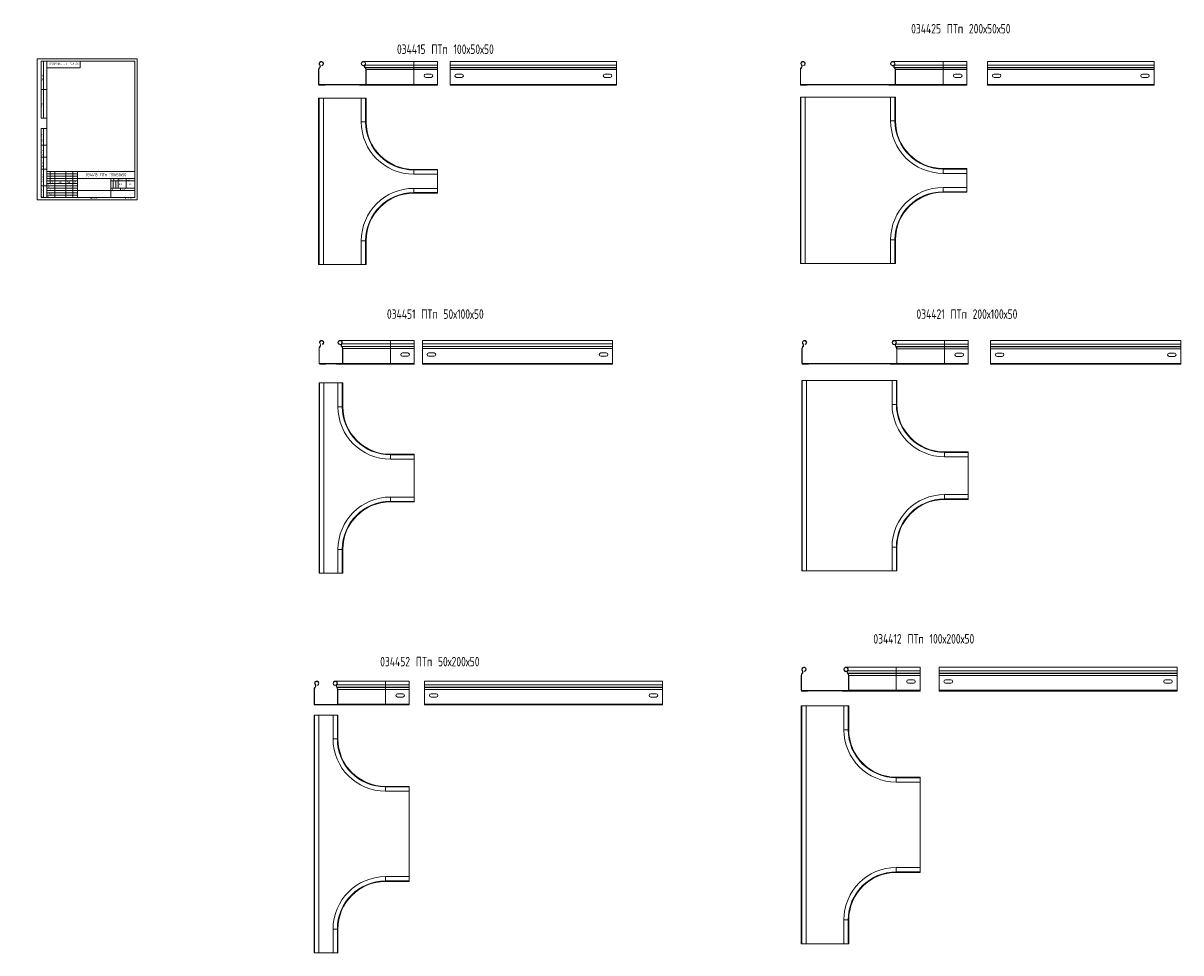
# Model space of a CAD drawing. Header units: millimetres. Extents: x -30 to 5315, y -3600 to 372.
# Tile 2 of 4: x -30 to 2405, y -1583 to 372. Entities that reach past the tile are written whole.
import ezdxf

# ---------------------------------------------------------------- set-up
doc = ezdxf.new("R2010")
doc.units = ezdxf.units.MM
doc.layers.add('ОСЕВЫЕ', color=7, linetype='Continuous')
doc.styles.add('SLDTEXTSTYLE0', font='TXT', dxfattribs={"width": 0.605})
doc.styles.add('SLDTEXTSTYLE1', font='TXT', dxfattribs={"width": 0.605, "bigfont": 'bigfont'})
doc.styles.add('SLDTEXTSTYLE2', font='TXT', dxfattribs={"width": 0.582204, "bigfont": 'bigfont'})
doc.styles.add('SLDTEXTSTYLE3', font='TXT', dxfattribs={"width": 0.582204})
doc.styles.add('SLDTEXTSTYLE4', font='TXT', dxfattribs={"width": 0.7, "bigfont": 'bigfont'})

# ---------------------------------------------------------------- blocks, each defined once
blk = doc.blocks.new('SW_NOTE_0')
at = {"color": 0, "linetype": 'Continuous', "lineweight": 0, "attachment_point": 1}
for s, insert, char_height, style in [('\\M+18449\\M+18478\\M+1847D', (0, 3.2), 2.5, 'SLDTEXTSTYLE2'), ('.', (5.7, 2.3), 1.59, 'SLDTEXTSTYLE3')]:
    blk.add_mtext(s, dxfattribs=dict(at, insert=insert, char_height=char_height, style=style))

msp = doc.modelspace()

# ---------------------------------------------------------------- linework, layer by layer
at = {"color": 7, "linetype": 'Continuous', "lineweight": 15}
for p, q in [((8, 172), (8, 292)), ((20, 292), (8, 292)), ((8, 172), (8, 292)), ((13, 172), (13, 292)), ((13, 172), (13, 292)), ((20, 292), (20, 5)), ((205, 292), (20, 292)), ((20, 292), (20, 5)), ((20, 278), (90, 278)), ((90, 278), (90, 292)), ((205, 5), (205, 292)), ((592.2, 274), (591.7, 274)), ((591.7, 274), (591.7, 242.8)), ((592.2, 274), (592.2, 242.8)), ((593.7, 278.5), (593.3, 278.1)), ((593.3, 278.1), (593.7, 277.8)), ((594.1, 278.1), (593.7, 278.5)), ((594.1, 278.1), (593.7, 277.8)), ((593.9, 283.8), (594.3, 284.2)), ((598.9, 282.4), (598.8, 283)), ((684.4, 282.4), (684.6, 283)), ((684.4, 282.4), (688.2, 282.4)), ((684.6, 283), (688.4, 283)), ((791.7, 291.3), (686, 291.3)), ((689.5, 283.8), (689.1, 284.2)), ((689.7, 278.5), (689.3, 278.1)), ((689.6, 277.8), (689.3, 278.1)), ((689.5, 283.8), (791.7, 283.8)), ((690, 278.1), (689.6, 277.8)), ((690, 278.1), (689.7, 278.5)), ((689.7, 278.5), (791.7, 278.5)), ((690, 278.1), (791.7, 278.1)), ((691.7, 274), (691.1, 274)), ((691.1, 242.8), (691.1, 274)), ((691.7, 242.8), (691.7, 274)), ((691.7, 274), (791.7, 274)), ((841.7, 291.3), (791.7, 291.3)), ((791.7, 278.5), (791.7, 283.8)), ((791.7, 283.8), (841.7, 283.8)), ((791.7, 278.1), (791.7, 278.5)), ((791.7, 278.5), (841.7, 278.5)), ((791.7, 274), (791.7, 278.1)), ((791.7, 278.1), (841.7, 278.1)), ((791.7, 242.8), (791.7, 274)), ((791.7, 274), (841.7, 274)), ((841.7, 283.8), (841.7, 291.3)), ((841.7, 278.5), (841.7, 283.8)), ((841.7, 278.1), (841.7, 278.5)), ((841.7, 274), (841.7, 278.1)), ((841.7, 242.8), (841.7, 274)), ((918.3, 291.3), (868.3, 291.3)), ((1218.3, 291.3), (868.3, 291.3)), ((868.3, 291.3), (868.3, 283.8)), ((1218.3, 283.8), (868.3, 283.8)), ((868.3, 283.8), (868.3, 278.5)), ((1218.3, 278.5), (868.3, 278.5)), ((868.3, 278.5), (868.3, 278.1)), ((1218.3, 278.1), (868.3, 278.1)), ((868.3, 278.1), (868.3, 274)), ((1218.3, 274), (868.3, 274)), ((868.3, 274), (868.3, 242.8)), ((1024, 291.3), (918.3, 291.3)), ((1168.3, 291.3), (1062.7, 291.3)), ((1218.3, 291.3), (1168.3, 291.3)), ((1218.3, 291.3), (1218.3, 283.8)), ((1218.3, 283.8), (1218.3, 278.5)), ((1218.3, 278.5), (1218.3, 278.1)), ((1218.3, 278.1), (1218.3, 274)), ((1218.3, 274), (1218.3, 242.8)), ((1605.3, 274), (1604.8, 274)), ((1604.8, 274), (1604.8, 242.7)), ((1605.3, 274), (1605.3, 242.7)), ((1606.8, 278.5), (1606.4, 278.1)), ((1606.4, 278.1), (1606.8, 277.7)), ((1607.2, 278.1), (1606.8, 278.5)), ((1607.2, 278.1), (1606.8, 277.7)), ((1606.9, 283.8), (1607.4, 284.1)), ((1612, 282.4), (1611.8, 282.9)), ((1797.5, 282.4), (1797.7, 282.9)), ((1797.5, 282.4), (1801.3, 282.4)), ((1797.7, 282.9), (1801.5, 282.9)), ((1904.8, 291.2), (1799.1, 291.2)), ((1802.6, 283.8), (1802.2, 284.1)), ((1802.8, 278.5), (1802.4, 278.1)), ((1802.7, 277.7), (1802.4, 278.1)), ((1802.6, 283.8), (1904.8, 283.8)), ((1803.1, 278.1), (1802.7, 277.7)), ((1803.1, 278.1), (1802.8, 278.5)), ((1802.8, 278.5), (1904.8, 278.5)), ((1803.1, 278.1), (1904.8, 278.1)), ((1804.8, 274), (1804.2, 274)), ((1804.2, 242.7), (1804.2, 274)), ((1804.8, 242.7), (1804.8, 274)), ((1804.8, 274), (1904.8, 274)), ((1954.8, 291.2), (1904.8, 291.2)), ((1904.8, 278.5), (1904.8, 283.8)), ((1904.8, 283.8), (1954.8, 283.8)), ((1904.8, 278.1), (1904.8, 278.5)), ((1904.8, 278.5), (1954.8, 278.5)), ((1904.8, 274), (1904.8, 278.1)), ((1904.8, 278.1), (1954.8, 278.1)), ((1904.8, 242.7), (1904.8, 274)), ((1904.8, 274), (1954.8, 274)), ((1954.8, 283.8), (1954.8, 291.2)), ((1954.8, 278.5), (1954.8, 283.8)), ((1954.8, 278.1), (1954.8, 278.5)), ((1954.8, 274), (1954.8, 278.1)), ((1954.8, 242.7), (1954.8, 274)), ((2048.6, 291.2), (1998.6, 291.2)), ((2348.6, 291.2), (1998.6, 291.2)), ((1998.6, 291.2), (1998.6, 283.8)), ((2348.6, 283.8), (1998.6, 283.8)), ((1998.6, 283.8), (1998.6, 278.5)), ((2348.6, 278.5), (1998.6, 278.5)), ((1998.6, 278.5), (1998.6, 278.1)), ((2348.6, 278.1), (1998.6, 278.1)), ((1998.6, 278.1), (1998.6, 274)), ((2348.6, 274), (1998.6, 274)), ((1998.6, 274), (1998.6, 242.7)), ((2154.3, 291.2), (2048.6, 291.2)), ((2298.6, 291.2), (2192.9, 291.2)), ((2348.6, 291.2), (2298.6, 291.2)), ((2348.6, 291.2), (2348.6, 283.8)), ((2348.6, 283.8), (2348.6, 278.5)), ((2348.6, 278.5), (2348.6, 278.1)), ((2348.6, 278.1), (2348.6, 274)), ((2348.6, 274), (2348.6, 242.7)), ((828.2, 264.8), (817.2, 264.8)), ((817.2, 257.8), (828.2, 257.8)), ((892.8, 264.8), (881.8, 264.8)), ((881.8, 257.8), (892.8, 257.8)), ((1204.8, 264.8), (1193.8, 264.8)), ((1193.8, 257.8), (1204.8, 257.8)), ((1941.3, 264.7), (1930.3, 264.7)), ((1930.3, 257.7), (1941.3, 257.7)), ((2023.1, 264.7), (2012.1, 264.7)), ((2012.1, 257.7), (2023.1, 257.7)), ((2335.1, 264.7), (2324.1, 264.7)), ((2324.1, 257.7), (2335.1, 257.7)), ((8, 232), (20, 232)), ((20, 232), (8, 232)), ((591.7, 242.8), (592.2, 242.8)), ((593.2, 242.5), (593.2, 241.8)), ((593.2, 242.5), (690.2, 242.5)), ((593.2, 241.8), (690.2, 241.8)), ((593.2, 241.8), (593.2, 241.3)), ((593.2, 241.8), (605.7, 241.8)), ((593.2, 241.3), (605.7, 241.3)), ((605.7, 241.8), (605.7, 241.3)), ((677.7, 241.8), (690.2, 241.8)), ((677.7, 241.3), (677.7, 241.8)), ((677.7, 241.3), (690.2, 241.3)), ((690.2, 242.5), (690.2, 241.8)), ((690.2, 242.5), (691.1, 242.5)), ((690.2, 241.3), (690.2, 241.8)), ((690.2, 241.3), (791.7, 241.3)), ((691.7, 242.8), (691.1, 242.8)), ((691.7, 242.8), (791.7, 242.8)), ((791.7, 241.3), (791.7, 242.8)), ((791.7, 242.8), (841.7, 242.8)), ((791.7, 241.3), (841.7, 241.3)), ((841.7, 241.3), (841.7, 242.8)), ((1218.3, 242.8), (868.3, 242.8)), ((868.3, 242.8), (868.3, 241.3)), ((1218.3, 241.3), (868.3, 241.3)), ((1218.3, 242.8), (1218.3, 241.3)), ((1604.8, 242.7), (1605.3, 242.7)), ((1606.3, 242.5), (1606.3, 241.8)), ((1606.3, 242.5), (1803.3, 242.5)), ((1606.3, 241.8), (1803.3, 241.8)), ((1606.3, 241.8), (1606.3, 241.2)), ((1606.3, 241.8), (1618.8, 241.8)), ((1606.3, 241.2), (1618.8, 241.2)), ((1618.8, 241.8), (1618.8, 241.2)), ((1790.8, 241.8), (1803.3, 241.8)), ((1790.8, 241.2), (1790.8, 241.8)), ((1790.8, 241.2), (1803.3, 241.2)), ((1803.3, 242.5), (1803.3, 241.8)), ((1803.3, 242.5), (1804.2, 242.5)), ((1803.3, 241.2), (1803.3, 241.8)), ((1803.3, 241.2), (1904.8, 241.2)), ((1804.8, 242.7), (1804.2, 242.7)), ((1804.8, 242.7), (1904.8, 242.7)), ((1904.8, 241.2), (1904.8, 242.7)), ((1904.8, 242.7), (1954.8, 242.7)), ((1904.8, 241.2), (1954.8, 241.2)), ((1954.8, 241.2), (1954.8, 242.7)), ((2348.6, 242.7), (1998.6, 242.7)), ((1998.6, 242.7), (1998.6, 241.2)), ((2348.6, 241.2), (1998.6, 241.2)), ((2348.6, 242.7), (2348.6, 241.2)), ((591.7, -135.7), (591.7, 214.3)), ((592.8, 214.3), (591.7, 214.3)), ((592.8, 214.3), (592.8, -135.7)), ((601.9, 214.3), (592.8, 214.3)), ((601.9, -135.7), (601.9, 214.3)), ((681.5, 214.3), (601.9, 214.3)), ((681.5, 214.3), (681.5, 164.3)), ((690.6, 214.3), (681.5, 214.3)), ((690.6, 164.3), (690.6, 214.3)), ((691.7, 214.3), (690.6, 214.3)), ((691.7, 164.3), (691.7, 214.3)), ((1604.8, -133.8), (1604.8, 216.2)), ((1605.9, 216.2), (1604.8, 216.2)), ((1605.9, 216.2), (1605.9, -133.8)), ((1615, 216.2), (1605.9, 216.2)), ((1615, -133.8), (1615, 216.2)), ((1794.5, 216.2), (1615, 216.2)), ((1794.5, 216.2), (1794.5, 166.2)), ((1803.6, 216.2), (1794.5, 216.2)), ((1803.6, 166.2), (1803.6, 216.2)), ((1804.8, 216.2), (1803.6, 216.2)), ((1804.8, 166.2), (1804.8, 216.2)), ((8, 172), (20, 172)), ((8, 5), (8, 150)), ((8, 150), (20, 150)), ((13, 5), (13, 150)), ((20, 115), (8, 115)), ((20, 90), (8, 90)), ((20, 65), (8, 65)), ((20, 60), (205, 60)), ((20, 60), (20, 5)), ((27, 35), (27, 60)), ((37, 60), (37, 5)), ((60, 60), (60, 5)), ((75, 60), (75, 5)), ((85, 60), (85, 5)), ((841.7, 64.3), (791.7, 64.3)), ((841.7, 63.1), (791.7, 63.1)), ((791.7, 54), (841.7, 54)), ((841.7, 64.3), (841.7, 63.1)), ((841.7, 63.1), (841.7, 54)), ((841.7, 24.5), (841.7, 54)), ((1954.8, 66.2), (1904.8, 66.2)), ((1954.8, 65.1), (1904.8, 65.1)), ((1904.8, 56), (1954.8, 56)), ((1954.8, 66.2), (1954.8, 65.1)), ((1954.8, 65.1), (1954.8, 56)), ((1954.8, 26.5), (1954.8, 56)), ((8, 30), (20, 30)), ((20, 40), (85, 40)), ((20, 35), (85, 35)), ((85, 45), (205, 45)), ((155, 45), (155, 5)), ((155, 40), (205, 40)), ((155, 25), (205, 25)), ((170, 45), (170, 25)), ((175, 25), (175, 20)), ((187, 45), (187, 25)), ((841.7, 24.5), (791.7, 24.5)), ((841.7, 15.4), (841.7, 24.5)), ((1954.8, 26.5), (1904.8, 26.5)), ((1954.8, 17.4), (1954.8, 26.5)), ((8, 5), (20, 5)), ((20, 5), (205, 5)), ((85, 20), (205, 20)), ((791.7, 15.4), (841.7, 15.4)), ((791.7, 14.3), (841.7, 14.3)), ((841.7, 14.3), (841.7, 15.4)), ((1904.8, 17.4), (1954.8, 17.4)), ((1904.8, 16.2), (1954.8, 16.2)), ((1954.8, 16.2), (1954.8, 17.4)), ((681.5, -85.7), (681.5, -135.7)), ((690.6, -135.7), (690.6, -85.7)), ((691.7, -135.7), (691.7, -85.7)), ((1794.5, -83.8), (1794.5, -133.8)), ((1803.6, -133.8), (1803.6, -83.8)), ((1804.8, -133.8), (1804.8, -83.8)), ((592.8, -135.7), (591.7, -135.7)), ((601.9, -135.7), (592.8, -135.7)), ((601.9, -135.7), (681.5, -135.7)), ((690.6, -135.7), (681.5, -135.7)), ((691.7, -135.7), (690.6, -135.7)), ((1605.9, -133.8), (1604.8, -133.8)), ((1615, -133.8), (1605.9, -133.8)), ((1615, -133.8), (1794.5, -133.8)), ((1803.6, -133.8), (1794.5, -133.8)), ((1804.8, -133.8), (1803.6, -133.8)), ((593.1, -312.5), (592.6, -312.5)), ((592.6, -312.5), (592.6, -343.7)), ((593.1, -312.5), (593.1, -343.7)), ((594.6, -308), (594.2, -308.3)), ((594.2, -308.3), (594.6, -308.7)), ((595, -308.3), (594.6, -308)), ((595, -308.3), (594.6, -308.7)), ((594.8, -302.6), (595.2, -302.3)), ((599.8, -304), (599.7, -303.5)), ((635.3, -304), (635.5, -303.5)), ((635.3, -304), (639.1, -304)), ((635.5, -303.5), (639.3, -303.5)), ((742.6, -295.2), (636.9, -295.2)), ((640.4, -302.6), (640, -302.3)), ((640.6, -308), (640.2, -308.3)), ((640.5, -308.7), (640.2, -308.3)), ((640.4, -302.6), (742.6, -302.6)), ((640.9, -308.3), (640.5, -308.7)), ((640.9, -308.3), (640.6, -308)), ((640.6, -308), (742.6, -308)), ((640.9, -308.3), (742.6, -308.3)), ((642.6, -312.5), (642, -312.5)), ((642, -343.7), (642, -312.5)), ((642.6, -343.7), (642.6, -312.5)), ((642.6, -312.5), (742.6, -312.5)), ((792.6, -295.2), (742.6, -295.2)), ((742.6, -308), (742.6, -302.6)), ((742.6, -302.6), (792.6, -302.6)), ((742.6, -308.3), (742.6, -308)), ((742.6, -308), (792.6, -308)), ((742.6, -312.5), (742.6, -308.3)), ((742.6, -308.3), (792.6, -308.3)), ((742.6, -343.7), (742.6, -312.5)), ((742.6, -312.5), (792.6, -312.5)), ((792.6, -302.6), (792.6, -295.2)), ((792.6, -308), (792.6, -302.6)), ((792.6, -308.3), (792.6, -308)), ((792.6, -312.5), (792.6, -308.3)), ((792.6, -343.7), (792.6, -312.5)), ((859.9, -295.2), (809.9, -295.2)), ((1209.9, -295.2), (809.9, -295.2)), ((809.9, -295.2), (809.9, -302.6)), ((1209.9, -302.6), (809.9, -302.6)), ((809.9, -302.6), (809.9, -308)), ((1209.9, -308), (809.9, -308)), ((809.9, -308), (809.9, -308.3)), ((1209.9, -308.3), (809.9, -308.3)), ((809.9, -308.3), (809.9, -312.5)), ((1209.9, -312.5), (809.9, -312.5)), ((809.9, -312.5), (809.9, -343.7)), ((965.6, -295.2), (859.9, -295.2)), ((1159.9, -295.2), (1054.3, -295.2)), ((1209.9, -295.2), (1159.9, -295.2)), ((1209.9, -295.2), (1209.9, -302.6)), ((1209.9, -302.6), (1209.9, -308)), ((1209.9, -308), (1209.9, -308.3)), ((1209.9, -308.3), (1209.9, -312.5)), ((1209.9, -312.5), (1209.9, -343.7)), ((1608.4, -312.6), (1607.8, -312.6)), ((1607.8, -312.6), (1607.8, -343.8)), ((1608.4, -312.6), (1608.4, -343.8)), ((1609.8, -308.1), (1609.5, -308.4)), ((1609.5, -308.4), (1609.9, -308.8)), ((1610.2, -308.4), (1609.8, -308.1)), ((1610.2, -308.4), (1609.9, -308.8)), ((1610, -302.8), (1610.4, -302.4)), ((1615.1, -304.1), (1614.9, -303.6)), ((1800.6, -304.1), (1800.7, -303.6)), ((1800.6, -304.1), (1804.3, -304.1)), ((1800.7, -303.6), (1804.5, -303.6)), ((1907.8, -295.3), (1802.1, -295.3)), ((1805.6, -302.8), (1805.2, -302.4)), ((1805.8, -308.1), (1805.4, -308.4)), ((1805.8, -308.8), (1805.4, -308.4)), ((1805.6, -302.8), (1907.8, -302.8)), ((1806.2, -308.4), (1805.8, -308.1)), ((1805.8, -308.1), (1907.8, -308.1)), ((1806.2, -308.4), (1805.8, -308.8)), ((1806.2, -308.4), (1907.8, -308.4)), ((1807.8, -312.6), (1807.3, -312.6)), ((1807.3, -343.8), (1807.3, -312.6)), ((1807.8, -343.8), (1807.8, -312.6)), ((1807.8, -312.6), (1907.8, -312.6)), ((1957.8, -295.3), (1907.8, -295.3)), ((1907.8, -308.1), (1907.8, -302.8)), ((1907.8, -302.8), (1957.8, -302.8)), ((1907.8, -308.4), (1907.8, -308.1)), ((1907.8, -308.1), (1957.8, -308.1)), ((1907.8, -312.6), (1907.8, -308.4)), ((1907.8, -308.4), (1957.8, -308.4)), ((1907.8, -343.8), (1907.8, -312.6)), ((1907.8, -312.6), (1957.8, -312.6)), ((1957.8, -302.8), (1957.8, -295.3)), ((1957.8, -308.1), (1957.8, -302.8)), ((1957.8, -308.4), (1957.8, -308.1)), ((1957.8, -312.6), (1957.8, -308.4)), ((1957.8, -343.8), (1957.8, -312.6)), ((2054.9, -295.3), (2004.9, -295.3)), ((2404.9, -295.3), (2004.9, -295.3)), ((2004.9, -295.3), (2004.9, -302.8)), ((2404.9, -302.8), (2004.9, -302.8)), ((2004.9, -302.8), (2004.9, -308.1)), ((2404.9, -308.1), (2004.9, -308.1)), ((2004.9, -308.1), (2004.9, -308.4)), ((2404.9, -308.4), (2004.9, -308.4)), ((2004.9, -308.4), (2004.9, -312.6)), ((2404.9, -312.6), (2004.9, -312.6)), ((2004.9, -312.6), (2004.9, -343.8)), ((2160.5, -295.3), (2054.9, -295.3)), ((2354.9, -295.3), (2249.2, -295.3)), ((2404.9, -295.3), (2354.9, -295.3)), ((2404.9, -295.3), (2404.9, -302.8)), ((2404.9, -302.8), (2404.9, -308.1)), ((2404.9, -308.1), (2404.9, -308.4)), ((2404.9, -308.4), (2404.9, -312.6)), ((2404.9, -312.6), (2404.9, -343.8)), ((779.1, -321.7), (768.1, -321.7)), ((768.1, -328.7), (779.1, -328.7)), ((834.4, -321.7), (823.4, -321.7)), ((823.4, -328.7), (834.4, -328.7)), ((1196.4, -321.7), (1185.4, -321.7)), ((1185.4, -328.7), (1196.4, -328.7)), ((1944.3, -321.8), (1933.3, -321.8)), ((1933.3, -328.8), (1944.3, -328.8)), ((2029.4, -321.8), (2018.4, -321.8)), ((2018.4, -328.8), (2029.4, -328.8)), ((2391.4, -321.8), (2380.4, -321.8)), ((2380.4, -328.8), (2391.4, -328.8)), ((592.6, -343.7), (593.1, -343.7)), ((594.1, -343.9), (594.1, -344.6)), ((594.1, -343.9), (641.1, -343.9)), ((594.1, -344.6), (641.1, -344.6)), ((594.1, -344.6), (594.1, -345.2)), ((594.1, -344.6), (606.6, -344.6)), ((594.1, -345.2), (606.6, -345.2)), ((606.6, -344.6), (606.6, -345.2)), ((628.6, -345.2), (628.6, -344.6)), ((628.6, -344.6), (641.1, -344.6)), ((628.6, -345.2), (641.1, -345.2)), ((641.1, -343.9), (641.1, -344.6)), ((641.1, -343.9), (642, -343.9)), ((641.1, -345.2), (641.1, -344.6)), ((641.1, -345.2), (742.6, -345.2)), ((642.6, -343.7), (642, -343.7)), ((642.6, -343.7), (742.6, -343.7)), ((742.6, -345.2), (742.6, -343.7)), ((742.6, -343.7), (792.6, -343.7)), ((742.6, -345.2), (792.6, -345.2)), ((792.6, -345.2), (792.6, -343.7)), ((1209.9, -343.7), (809.9, -343.7)), ((809.9, -343.7), (809.9, -345.2)), ((1209.9, -345.2), (809.9, -345.2)), ((1209.9, -343.7), (1209.9, -345.2)), ((1607.8, -343.8), (1608.4, -343.8)), ((1609.3, -344), (1609.3, -344.7)), ((1609.3, -344), (1806.3, -344)), ((1609.3, -344.7), (1609.3, -345.3)), ((1609.3, -344.7), (1621.8, -344.7)), ((1609.3, -344.7), (1806.3, -344.7)), ((1609.3, -345.3), (1621.8, -345.3)), ((1621.8, -344.7), (1621.8, -345.3)), ((1793.8, -344.7), (1806.3, -344.7)), ((1793.8, -345.3), (1793.8, -344.7)), ((1793.8, -345.3), (1806.3, -345.3)), ((1806.3, -344), (1806.3, -344.7)), ((1806.3, -344), (1807.2, -344)), ((1806.3, -345.3), (1806.3, -344.7)), ((1806.3, -345.3), (1907.8, -345.3)), ((1807.8, -343.8), (1807.3, -343.8)), ((1807.8, -343.8), (1907.8, -343.8)), ((1907.8, -345.3), (1907.8, -343.8)), ((1907.8, -343.8), (1957.8, -343.8)), ((1907.8, -345.3), (1957.8, -345.3)), ((1957.8, -345.3), (1957.8, -343.8)), ((2404.9, -343.8), (2004.9, -343.8)), ((2004.9, -343.8), (2004.9, -345.3)), ((2404.9, -345.3), (2004.9, -345.3)), ((2404.9, -343.8), (2404.9, -345.3)), ((592.6, -784.7), (592.6, -384.7)), ((593.7, -384.7), (592.6, -384.7)), ((593.7, -384.7), (593.7, -784.7)), ((602.8, -384.7), (593.7, -384.7)), ((602.8, -784.7), (602.8, -384.7)), ((632.4, -384.7), (602.8, -384.7)), ((632.4, -384.7), (632.4, -434.7)), ((641.5, -384.7), (632.4, -384.7)), ((641.5, -434.7), (641.5, -384.7)), ((642.6, -384.7), (641.5, -384.7)), ((642.6, -434.7), (642.6, -384.7)), ((1607.8, -779.7), (1607.8, -379.7)), ((1608.9, -379.7), (1607.8, -379.7)), ((1608.9, -379.7), (1608.9, -779.7)), ((1618, -379.7), (1608.9, -379.7)), ((1618, -779.7), (1618, -379.7)), ((1797.6, -379.7), (1618, -379.7)), ((1797.6, -379.7), (1797.6, -429.7)), ((1806.7, -379.7), (1797.6, -379.7)), ((1806.7, -429.7), (1806.7, -379.7)), ((1807.8, -379.7), (1806.7, -379.7)), ((1807.8, -429.7), (1807.8, -379.7)), ((792.6, -534.7), (742.6, -534.7)), ((792.6, -534.7), (792.6, -535.9)), ((1957.8, -529.7), (1907.8, -529.7)), ((1957.8, -530.8), (1907.8, -530.8)), ((1957.8, -529.7), (1957.8, -530.8)), ((1957.8, -530.8), (1957.8, -539.9)), ((792.6, -535.9), (742.6, -535.9)), ((742.6, -545), (792.6, -545)), ((792.6, -535.9), (792.6, -545)), ((792.6, -624.5), (792.6, -545)), ((1907.8, -539.9), (1957.8, -539.9)), ((1957.8, -619.5), (1957.8, -539.9)), ((792.6, -624.5), (742.6, -624.5)), ((792.6, -633.6), (792.6, -624.5)), ((1957.8, -619.5), (1907.8, -619.5)), ((1907.8, -628.6), (1957.8, -628.6)), ((1907.8, -629.7), (1957.8, -629.7)), ((1957.8, -628.6), (1957.8, -619.5)), ((1957.8, -629.7), (1957.8, -628.6)), ((742.6, -633.6), (792.6, -633.6)), ((742.6, -634.7), (792.6, -634.7)), ((792.6, -634.7), (792.6, -633.6)), ((1797.6, -729.7), (1797.6, -779.7)), ((1806.7, -779.7), (1806.7, -729.7)), ((1807.8, -779.7), (1807.8, -729.7)), ((632.4, -734.7), (632.4, -784.7)), ((641.5, -784.7), (641.5, -734.7)), ((642.6, -784.7), (642.6, -734.7)), ((593.7, -784.7), (592.6, -784.7)), ((602.8, -784.7), (593.7, -784.7)), ((602.8, -784.7), (632.4, -784.7)), ((641.5, -784.7), (632.4, -784.7)), ((642.6, -784.7), (641.5, -784.7)), ((1608.9, -779.7), (1607.8, -779.7)), ((1618, -779.7), (1608.9, -779.7)), ((1618, -779.7), (1797.6, -779.7)), ((1806.7, -779.7), (1797.6, -779.7)), ((1807.8, -779.7), (1806.7, -779.7)), ((1608.5, -995.1), (1608.1, -995.5)), ((1608.1, -995.5), (1608.5, -995.9)), ((1608.9, -995.5), (1608.5, -995.1)), ((1608.9, -995.5), (1608.5, -995.9)), ((1608.7, -989.8), (1609.1, -989.5)), ((1613.8, -991.2), (1613.6, -990.7)), ((1699.2, -991.2), (1699.4, -990.7)), ((1699.2, -991.2), (1703, -991.2)), ((1699.4, -990.7), (1703.2, -990.7)), ((1806.5, -982.4), (1700.8, -982.4)), ((1704.3, -989.8), (1703.9, -989.5)), ((1704.5, -995.1), (1704.1, -995.5)), ((1704.4, -995.9), (1704.1, -995.5)), ((1704.3, -989.8), (1806.5, -989.8)), ((1704.8, -995.5), (1704.4, -995.9)), ((1704.8, -995.5), (1704.5, -995.1)), ((1704.5, -995.1), (1806.5, -995.1)), ((1704.8, -995.5), (1806.5, -995.5)), ((1856.5, -982.4), (1806.5, -982.4)), ((1806.5, -995.1), (1806.5, -989.8)), ((1806.5, -989.8), (1856.5, -989.8)), ((1806.5, -995.5), (1806.5, -995.1)), ((1806.5, -995.1), (1856.5, -995.1)), ((1806.5, -999.6), (1806.5, -995.5)), ((1806.5, -995.5), (1856.5, -995.5)), ((1856.5, -989.8), (1856.5, -982.4)), ((1856.5, -995.1), (1856.5, -989.8)), ((1856.5, -995.5), (1856.5, -995.1)), ((1856.5, -999.6), (1856.5, -995.5)), ((2396.8, -982.4), (1896.8, -982.4)), ((1946.8, -982.4), (1896.8, -982.4)), ((1896.8, -982.4), (1896.8, -989.8)), ((2396.8, -989.8), (1896.8, -989.8)), ((1896.8, -989.8), (1896.8, -995.1)), ((2396.8, -995.1), (1896.8, -995.1)), ((1896.8, -995.1), (1896.8, -995.5)), ((2396.8, -995.5), (1896.8, -995.5)), ((1896.8, -995.5), (1896.8, -999.6)), ((2052.5, -982.4), (1946.8, -982.4)), ((2346.8, -982.4), (2241.2, -982.4)), ((2396.8, -982.4), (2346.8, -982.4)), ((2396.8, -982.4), (2396.8, -989.8)), ((2396.8, -989.8), (2396.8, -995.1)), ((2396.8, -995.1), (2396.8, -995.5)), ((2396.8, -995.5), (2396.8, -999.6)), ((584.4, -1019.1), (584.8, -1018.7)), ((589.5, -1020.4), (589.3, -1019.9)), ((625, -1020.4), (625.2, -1019.9)), ((625, -1020.4), (628.8, -1020.4)), ((625.2, -1019.9), (628.9, -1019.9)), ((732.2, -1011.6), (626.6, -1011.6)), ((630.1, -1019.1), (629.7, -1018.7)), ((630.1, -1019.1), (732.2, -1019.1)), ((782.2, -1011.6), (732.2, -1011.6)), ((732.2, -1024.4), (732.2, -1019.1)), ((732.2, -1019.1), (782.2, -1019.1)), ((782.2, -1019.1), (782.2, -1011.6)), ((782.2, -1024.4), (782.2, -1019.1)), ((1314.7, -1011.6), (814.7, -1011.6)), ((864.7, -1011.6), (814.7, -1011.6)), ((814.7, -1011.6), (814.7, -1019.1)), ((1314.7, -1019.1), (814.7, -1019.1)), ((814.7, -1019.1), (814.7, -1024.4)), ((970.4, -1011.6), (864.7, -1011.6)), ((1264.7, -1011.6), (1159, -1011.6)), ((1314.7, -1011.6), (1264.7, -1011.6)), ((1314.7, -1011.6), (1314.7, -1019.1)), ((1314.7, -1019.1), (1314.7, -1024.4)), ((1607, -999.6), (1606.5, -999.6)), ((1606.5, -999.6), (1606.5, -1030.9)), ((1607, -999.6), (1607, -1030.9)), ((1706.5, -999.6), (1705.9, -999.6)), ((1705.9, -1030.9), (1705.9, -999.6)), ((1706.5, -1030.9), (1706.5, -999.6)), ((1706.5, -999.6), (1806.5, -999.6)), ((1806.5, -1030.9), (1806.5, -999.6)), ((1806.5, -999.6), (1856.5, -999.6)), ((1843, -1008.9), (1832, -1008.9)), ((1832, -1015.9), (1843, -1015.9)), ((1856.5, -1030.9), (1856.5, -999.6)), ((2396.8, -999.6), (1896.8, -999.6)), ((1896.8, -999.6), (1896.8, -1030.9)), ((1921.3, -1008.9), (1910.3, -1008.9)), ((1910.3, -1015.9), (1921.3, -1015.9)), ((2383.3, -1008.9), (2372.3, -1008.9)), ((2372.3, -1015.9), (2383.3, -1015.9)), ((2396.8, -999.6), (2396.8, -1030.9)), ((582.8, -1028.9), (582.2, -1028.9)), ((582.2, -1028.9), (582.2, -1060.1)), ((582.8, -1028.9), (582.8, -1060.1)), ((584.2, -1024.4), (583.9, -1024.7)), ((583.9, -1024.7), (584.3, -1025.1)), ((584.6, -1024.8), (584.2, -1024.4)), ((584.6, -1024.8), (584.3, -1025.1)), ((630.3, -1024.4), (629.9, -1024.8)), ((630.2, -1025.1), (629.9, -1024.8)), ((630.6, -1024.7), (630.2, -1025.1)), ((630.6, -1024.7), (630.3, -1024.4)), ((630.3, -1024.4), (732.2, -1024.4)), ((630.6, -1024.7), (732.2, -1024.7)), ((632.2, -1028.9), (631.7, -1028.9)), ((631.7, -1060.1), (631.7, -1028.9)), ((632.2, -1060.1), (632.2, -1028.9)), ((632.2, -1028.9), (732.2, -1028.9)), ((732.2, -1024.7), (732.2, -1024.4)), ((732.2, -1024.4), (782.2, -1024.4)), ((732.2, -1028.9), (732.2, -1024.7)), ((732.2, -1024.7), (782.2, -1024.7)), ((732.2, -1060.1), (732.2, -1028.9)), ((732.2, -1028.9), (782.2, -1028.9)), ((768.7, -1038.1), (757.7, -1038.1)), ((757.7, -1045.1), (768.7, -1045.1)), ((782.2, -1024.7), (782.2, -1024.4)), ((782.2, -1028.9), (782.2, -1024.7)), ((782.2, -1060.1), (782.2, -1028.9)), ((1314.7, -1024.4), (814.7, -1024.4)), ((814.7, -1024.4), (814.7, -1024.7)), ((1314.7, -1024.7), (814.7, -1024.7)), ((814.7, -1024.7), (814.7, -1028.9)), ((1314.7, -1028.9), (814.7, -1028.9)), ((814.7, -1028.9), (814.7, -1060.1)), ((839.2, -1038.1), (828.2, -1038.1)), ((828.2, -1045.1), (839.2, -1045.1)), ((1301.2, -1038.1), (1290.2, -1038.1)), ((1290.2, -1045.1), (1301.2, -1045.1)), ((1314.7, -1024.4), (1314.7, -1024.7)), ((1314.7, -1024.7), (1314.7, -1028.9)), ((1314.7, -1028.9), (1314.7, -1060.1)), ((1606.5, -1030.9), (1607, -1030.9)), ((1608, -1031.1), (1705, -1031.1)), ((1608, -1031.1), (1608, -1031.8)), ((1608, -1031.8), (1705, -1031.8)), ((1608, -1031.8), (1608, -1032.4)), ((1608, -1031.8), (1620.5, -1031.8)), ((1608, -1032.4), (1620.5, -1032.4)), ((1620.5, -1031.8), (1620.5, -1032.4)), ((1692.5, -1032.4), (1692.5, -1031.8)), ((1692.5, -1031.8), (1705, -1031.8)), ((1692.5, -1032.4), (1705, -1032.4)), ((1705, -1031.1), (1705, -1031.8)), ((1705, -1031.1), (1705.9, -1031.1)), ((1705, -1032.4), (1705, -1031.8)), ((1705, -1032.4), (1806.5, -1032.4)), ((1706.5, -1030.9), (1705.9, -1030.9)), ((1706.5, -1030.9), (1806.5, -1030.9)), ((1806.5, -1032.4), (1806.5, -1030.9)), ((1806.5, -1030.9), (1856.5, -1030.9)), ((1806.5, -1032.4), (1856.5, -1032.4)), ((1856.5, -1032.4), (1856.5, -1030.9)), ((2396.8, -1030.9), (1896.8, -1030.9)), ((1896.8, -1030.9), (1896.8, -1032.4)), ((2396.8, -1032.4), (1896.8, -1032.4)), ((2396.8, -1030.9), (2396.8, -1032.4)), ((582.2, -1060.1), (582.8, -1060.1)), ((583.7, -1060.4), (630.7, -1060.4)), ((583.7, -1060.4), (583.7, -1061.1)), ((583.7, -1061.1), (630.7, -1061.1)), ((583.7, -1061.1), (583.7, -1061.6)), ((583.7, -1061.1), (596.2, -1061.1)), ((583.7, -1061.6), (596.2, -1061.6)), ((596.2, -1061.1), (596.2, -1061.6)), ((618.2, -1061.1), (630.7, -1061.1)), ((618.2, -1061.6), (618.2, -1061.1)), ((618.2, -1061.6), (630.7, -1061.6)), ((630.7, -1060.4), (630.7, -1061.1)), ((630.7, -1060.4), (631.7, -1060.4)), ((630.7, -1061.6), (630.7, -1061.1)), ((630.7, -1061.6), (732.2, -1061.6)), ((632.2, -1060.1), (631.7, -1060.1)), ((632.2, -1060.1), (732.2, -1060.1)), ((732.2, -1061.6), (732.2, -1060.1)), ((732.2, -1060.1), (782.2, -1060.1)), ((732.2, -1061.6), (782.2, -1061.6)), ((782.2, -1061.6), (782.2, -1060.1)), ((1314.7, -1060.1), (814.7, -1060.1)), ((814.7, -1060.1), (814.7, -1061.6)), ((1314.7, -1061.6), (814.7, -1061.6)), ((1314.7, -1060.1), (1314.7, -1061.6)), ((1606.5, -1563.7), (1606.5, -1063.7)), ((1607.6, -1063.7), (1606.5, -1063.7)), ((1607.6, -1063.7), (1607.6, -1563.7)), ((1616.7, -1063.7), (1607.6, -1063.7)), ((1616.7, -1563.7), (1616.7, -1063.7)), ((1696.3, -1063.7), (1616.7, -1063.7)), ((1696.3, -1063.7), (1696.3, -1113.7)), ((1705.4, -1063.7), (1696.3, -1063.7)), ((1705.4, -1113.7), (1705.4, -1063.7)), ((1706.5, -1063.7), (1705.4, -1063.7)), ((1706.5, -1113.7), (1706.5, -1063.7)), ((582.2, -1582.9), (582.2, -1082.9)), ((583.4, -1082.9), (582.2, -1082.9)), ((583.4, -1082.9), (583.4, -1582.9)), ((592.5, -1082.9), (583.4, -1082.9)), ((592.5, -1582.9), (592.5, -1082.9)), ((622, -1082.9), (592.5, -1082.9)), ((622, -1082.9), (622, -1132.9)), ((631.1, -1082.9), (622, -1082.9)), ((631.1, -1132.9), (631.1, -1082.9)), ((632.2, -1082.9), (631.1, -1082.9)), ((632.2, -1132.9), (632.2, -1082.9)), ((1856.5, -1213.7), (1806.5, -1213.7)), ((1856.5, -1214.8), (1806.5, -1214.8)), ((1856.5, -1213.7), (1856.5, -1214.8)), ((1856.5, -1214.8), (1856.5, -1223.9)), ((782.2, -1232.9), (732.2, -1232.9)), ((782.2, -1234), (732.2, -1234)), ((782.2, -1232.9), (782.2, -1234)), ((782.2, -1234), (782.2, -1243.1)), ((1806.5, -1223.9), (1856.5, -1223.9)), ((1856.5, -1403.5), (1856.5, -1223.9)), ((732.2, -1243.1), (782.2, -1243.1)), ((782.2, -1422.7), (782.2, -1243.1)), ((1856.5, -1403.5), (1806.5, -1403.5)), ((1856.5, -1412.6), (1856.5, -1403.5)), ((782.2, -1422.7), (732.2, -1422.7)), ((732.2, -1431.8), (782.2, -1431.8)), ((732.2, -1432.9), (782.2, -1432.9)), ((782.2, -1431.8), (782.2, -1422.7)), ((782.2, -1432.9), (782.2, -1431.8)), ((1806.5, -1412.6), (1856.5, -1412.6)), ((1806.5, -1413.7), (1856.5, -1413.7)), ((1856.5, -1413.7), (1856.5, -1412.6)), ((622, -1532.9), (622, -1582.9)), ((631.1, -1582.9), (631.1, -1532.9)), ((632.2, -1582.9), (632.2, -1532.9)), ((1696.3, -1513.7), (1696.3, -1563.7)), ((1705.4, -1563.7), (1705.4, -1513.7)), ((1706.5, -1563.7), (1706.5, -1513.7)), ((1607.6, -1563.7), (1606.5, -1563.7)), ((1616.7, -1563.7), (1607.6, -1563.7)), ((1616.7, -1563.7), (1696.3, -1563.7)), ((1705.4, -1563.7), (1696.3, -1563.7)), ((1706.5, -1563.7), (1705.4, -1563.7)), ((583.4, -1582.9), (582.2, -1582.9)), ((592.5, -1582.9), (583.4, -1582.9)), ((592.5, -1582.9), (622, -1582.9)), ((631.1, -1582.9), (622, -1582.9)), ((632.2, -1582.9), (631.1, -1582.9))]:
    msp.add_line(p, q, dxfattribs=at)
at = {"color": 8, "linetype": 'Continuous', "lineweight": 15}
for p, q in [((791.7, 283.8), (791.7, 291.3)), ((1904.8, 283.8), (1904.8, 291.2)), ((690.6, 164.3), (681.5, 164.3)), ((691.7, 164.3), (690.6, 164.3)), ((1803.6, 166.2), (1794.5, 166.2)), ((1804.8, 166.2), (1803.6, 166.2)), ((791.7, 64.3), (791.7, 63.1)), ((791.7, 63.1), (791.7, 54)), ((1904.8, 66.2), (1904.8, 65.1)), ((1904.8, 65.1), (1904.8, 56)), ((791.7, 15.4), (791.7, 24.5)), ((1904.8, 17.4), (1904.8, 26.5)), ((791.7, 14.3), (791.7, 15.4)), ((1904.8, 16.2), (1904.8, 17.4)), ((690.6, -85.7), (681.5, -85.7)), ((691.7, -85.7), (690.6, -85.7)), ((1803.6, -83.8), (1794.5, -83.8)), ((1804.8, -83.8), (1803.6, -83.8)), ((742.6, -302.6), (742.6, -295.2)), ((1907.8, -302.8), (1907.8, -295.3)), ((641.5, -434.7), (632.4, -434.7)), ((642.6, -434.7), (641.5, -434.7)), ((1806.7, -429.7), (1797.6, -429.7)), ((1807.8, -429.7), (1806.7, -429.7)), ((742.6, -534.7), (742.6, -535.9)), ((1907.8, -529.7), (1907.8, -530.8)), ((1907.8, -530.8), (1907.8, -539.9)), ((742.6, -535.9), (742.6, -545)), ((742.6, -633.6), (742.6, -624.5)), ((1907.8, -628.6), (1907.8, -619.5)), ((1907.8, -629.7), (1907.8, -628.6)), ((742.6, -634.7), (742.6, -633.6)), ((1806.7, -729.7), (1797.6, -729.7)), ((1807.8, -729.7), (1806.7, -729.7)), ((641.5, -734.7), (632.4, -734.7)), ((642.6, -734.7), (641.5, -734.7)), ((1806.5, -989.8), (1806.5, -982.4)), ((732.2, -1019.1), (732.2, -1011.6)), ((1705.4, -1113.7), (1696.3, -1113.7)), ((1706.5, -1113.7), (1705.4, -1113.7)), ((631.1, -1132.9), (622, -1132.9)), ((632.2, -1132.9), (631.1, -1132.9)), ((1806.5, -1213.7), (1806.5, -1214.8)), ((1806.5, -1214.8), (1806.5, -1223.9)), ((732.2, -1232.9), (732.2, -1234)), ((732.2, -1234), (732.2, -1243.1)), ((1806.5, -1412.6), (1806.5, -1403.5)), ((732.2, -1431.8), (732.2, -1422.7)), ((732.2, -1432.9), (732.2, -1431.8)), ((1806.5, -1413.7), (1806.5, -1412.6)), ((631.1, -1532.9), (622, -1532.9)), ((632.2, -1532.9), (631.1, -1532.9)), ((1705.4, -1513.7), (1696.3, -1513.7)), ((1706.5, -1513.7), (1705.4, -1513.7))]:
    msp.add_line(p, q, dxfattribs=at)
at = {"color": 7, "linetype": 'Continuous', "lineweight": 0}
for p, q in [((20, 55), (85, 55)), ((20, 50), (85, 50)), ((20, 45), (85, 45)), ((20, 30), (85, 30)), ((20, 25), (85, 25)), ((160, 40), (160, 25)), ((165, 40), (165, 25)), ((20, 20), (85, 20)), ((20, 15), (85, 15)), ((20, 10), (85, 10))]:
    msp.add_line(p, q, dxfattribs=at)
at = {"color": 7, "linetype": 'Continuous', "lineweight": 15}
for centre, radius, start, end in [((597.7, 274), 6, 136.4649, 180), ((597.7, 274), 5.45, 136.4649, 180), ((597.4, 286.7), 4.55, 290.35, 219.6816), ((597.4, 286.7), 4, 290.35, 219.6816), ((590.8, 281.3), 4, 316.4649, 39.6816), ((590.8, 281.3), 4.55, 316.4649, 39.6816), ((686, 286.7), 4.55, 320.3175, 249.65), ((686, 286.7), 4, 320.3175, 249.65), ((692.6, 281.3), 4.55, 140.3175, 223.5358), ((692.6, 281.3), 4, 140.3175, 223.5358), ((685.7, 274), 5.45, 0, 43.5358), ((685.7, 274), 6, 0, 43.5358), ((1610.8, 274), 6, 136.4649, 180), ((1610.8, 274), 5.45, 136.4649, 180), ((1610.4, 286.7), 4.55, 290.35, 219.6816), ((1610.4, 286.7), 4, 290.35, 219.6816), ((1603.9, 281.2), 4, 316.4649, 39.6816), ((1603.9, 281.2), 4.55, 316.4649, 39.6816), ((1799.1, 286.7), 4.55, 320.3175, 249.65), ((1799.1, 286.7), 4, 320.3175, 249.65), ((1805.7, 281.2), 4.55, 140.3175, 223.5358), ((1805.7, 281.2), 4, 140.3175, 223.5358), ((1798.8, 274), 5.45, 360, 43.5358), ((1798.8, 274), 6, 360, 43.5358), ((817.2, 261.3), 3.5, 90, 270), ((828.2, 261.3), 3.5, 270, 90), ((881.8, 261.3), 3.5, 90, 270), ((892.8, 261.3), 3.5, 270, 90), ((1193.8, 261.3), 3.5, 90, 270), ((1204.8, 261.3), 3.5, 270, 90), ((1930.3, 261.2), 3.5, 90, 270), ((1941.3, 261.2), 3.5, 270, 90), ((2012.1, 261.2), 3.5, 90, 270), ((2023.1, 261.2), 3.5, 270, 90), ((2324.1, 261.2), 3.5, 90, 270), ((2335.1, 261.2), 3.5, 270, 90), ((593.2, 242.8), 1.5, 180, 270), ((593.2, 242.8), 0.95, 180, 270), ((690.2, 242.8), 0.95, 270, 0), ((690.2, 242.8), 1.5, 270, 0), ((1606.3, 242.7), 1.5, 180, 270), ((1606.3, 242.7), 0.95, 180, 270), ((1803.3, 242.7), 0.95, 270, 0), ((1803.3, 242.7), 1.5, 270, 0), ((791.7, 164.3), 110.2, 180, 270), ((791.7, 164.3), 101.1, 180, 270), ((791.7, 164.3), 100, 180, 270), ((1904.8, 166.2), 110.2, 180, 270), ((1904.8, 166.2), 101.1, 180, 270), ((1904.8, 166.2), 100, 180, 270), ((791.7, -85.7), 110.2, 90, 180), ((1904.8, -83.8), 110.2, 90, 180), ((791.7, -85.7), 101.1, 90, 180), ((791.7, -85.7), 100, 90, 180), ((1904.8, -83.8), 101.1, 90, 180), ((1904.8, -83.8), 100, 90, 180), ((598.6, -312.5), 6, 136.4649, 180), ((598.6, -312.5), 5.45, 136.4649, 180), ((598.3, -299.7), 4.55, 290.35, 219.6816), ((598.3, -299.7), 4, 290.35, 219.6816), ((591.7, -305.2), 4, 316.4649, 39.6816), ((591.7, -305.2), 4.55, 316.4649, 39.6816), ((636.9, -299.7), 4.55, 320.3175, 249.65), ((636.9, -299.7), 4, 320.3175, 249.65), ((643.5, -305.2), 4.55, 140.3175, 223.5358), ((643.5, -305.2), 4, 140.3175, 223.5358), ((636.6, -312.5), 5.45, 360, 43.5358), ((636.6, -312.5), 6, 360, 43.5358), ((1613.8, -312.6), 6, 136.4649, 180), ((1613.8, -312.6), 5.45, 136.4649, 180), ((1613.5, -299.8), 4.55, 290.35, 219.6816), ((1613.5, -299.8), 4, 290.35, 219.6816), ((1606.9, -305.3), 4, 316.4649, 39.6816), ((1606.9, -305.3), 4.55, 316.4649, 39.6816), ((1802.1, -299.8), 4.55, 320.3175, 249.65), ((1802.1, -299.8), 4, 320.3175, 249.65), ((1808.7, -305.3), 4.55, 140.3175, 223.5358), ((1808.7, -305.3), 4, 140.3175, 223.5358), ((1801.8, -312.6), 5.45, 0, 43.5358), ((1801.8, -312.6), 6, 0, 43.5358), ((768.1, -325.2), 3.5, 90, 270), ((779.1, -325.2), 3.5, 270, 90), ((823.4, -325.2), 3.5, 90, 270), ((834.4, -325.2), 3.5, 270, 90), ((1185.4, -325.2), 3.5, 90, 270), ((1196.4, -325.2), 3.5, 270, 90), ((1933.3, -325.3), 3.5, 90, 270), ((1944.3, -325.3), 3.5, 270, 90), ((2018.4, -325.3), 3.5, 90, 270), ((2029.4, -325.3), 3.5, 270, 90), ((2380.4, -325.3), 3.5, 90, 270), ((2391.4, -325.3), 3.5, 270, 90), ((594.1, -343.7), 1.5, 180, 270), ((594.1, -343.7), 0.95, 180, 270), ((641.1, -343.7), 0.95, 270, 0), ((641.1, -343.7), 1.5, 270, 0), ((1609.3, -343.8), 1.5, 180, 270), ((1609.3, -343.8), 0.95, 180, 270), ((1806.3, -343.8), 0.95, 270, 0), ((1806.3, -343.8), 1.5, 270, 0), ((742.6, -434.7), 110.2, 180, 270), ((742.6, -434.7), 101.1, 180, 270), ((742.6, -434.7), 100, 180, 270), ((1907.8, -429.7), 110.2, 180, 270), ((1907.8, -429.7), 101.1, 180, 270), ((1907.8, -429.7), 100, 180, 270), ((742.6, -734.7), 110.2, 90, 180), ((1907.8, -729.7), 110.2, 90, 180), ((1907.8, -729.7), 101.1, 90, 180), ((1907.8, -729.7), 100, 90, 180), ((742.6, -734.7), 101.1, 90, 180), ((742.6, -734.7), 100, 90, 180), ((1612.5, -999.6), 6, 136.4649, 180), ((1612.5, -999.6), 5.45, 136.4649, 180), ((1612.2, -986.9), 4.55, 290.35, 219.6816), ((1612.2, -986.9), 4, 290.35, 219.6816), ((1605.6, -992.4), 4, 316.4649, 39.6816), ((1605.6, -992.4), 4.55, 316.4649, 39.6816), ((1700.8, -986.9), 4.55, 320.3175, 249.65), ((1700.8, -986.9), 4, 320.3175, 249.65), ((1707.4, -992.4), 4.55, 140.3175, 223.5358), ((1707.4, -992.4), 4, 140.3175, 223.5358), ((1700.5, -999.6), 5.45, 0, 43.5358), ((1700.5, -999.6), 6, 0, 43.5358), ((587.9, -1016.2), 4.55, 290.35, 219.6816), ((587.9, -1016.2), 4, 290.35, 219.6816), ((581.3, -1021.6), 4, 316.4649, 39.6816), ((581.3, -1021.6), 4.55, 316.4649, 39.6816), ((626.6, -1016.2), 4.55, 320.3175, 249.65), ((626.6, -1016.2), 4, 320.3175, 249.65), ((633.2, -1021.6), 4.55, 140.3175, 223.5358), ((633.2, -1021.6), 4, 140.3175, 223.5358), ((1832, -1012.4), 3.5, 90, 270), ((1843, -1012.4), 3.5, 270, 90), ((1910.3, -1012.4), 3.5, 90, 270), ((1921.3, -1012.4), 3.5, 270, 90), ((2372.3, -1012.4), 3.5, 90, 270), ((2383.3, -1012.4), 3.5, 270, 90), ((588.2, -1028.9), 6, 136.4649, 180), ((588.2, -1028.9), 5.45, 136.4649, 180), ((626.2, -1028.9), 5.45, 360, 43.5358), ((626.2, -1028.9), 6, 360, 43.5358), ((757.7, -1041.6), 3.5, 90, 270), ((768.7, -1041.6), 3.5, 270, 90), ((828.2, -1041.6), 3.5, 90, 270), ((839.2, -1041.6), 3.5, 270, 90), ((1290.2, -1041.6), 3.5, 90, 270), ((1301.2, -1041.6), 3.5, 270, 90), ((1608, -1030.9), 1.5, 180, 270), ((1608, -1030.9), 0.95, 180, 270), ((1705, -1030.9), 0.95, 270, 0), ((1705, -1030.9), 1.5, 270, 0), ((583.7, -1060.1), 1.5, 180, 270), ((583.7, -1060.1), 0.95, 180, 270), ((630.7, -1060.1), 0.95, 270, 0), ((630.7, -1060.1), 1.5, 270, 0), ((1806.5, -1113.7), 110.2, 180, 270), ((1806.5, -1113.7), 101.1, 180, 270), ((1806.5, -1113.7), 100, 180, 270), ((732.2, -1132.9), 110.2, 180, 270), ((732.2, -1132.9), 101.1, 180, 270), ((732.2, -1132.9), 100, 180, 270), ((1806.5, -1513.7), 110.2, 90, 180), ((732.2, -1532.9), 110.2, 90, 180), ((732.2, -1532.9), 101.1, 90, 180), ((732.2, -1532.9), 100, 90, 180), ((1806.5, -1513.7), 101.1, 90, 180), ((1806.5, -1513.7), 100, 90, 180)]:
    msp.add_arc(centre, radius, start, end, dxfattribs=at)
at = {"layer": 'ОСЕВЫЕ', "lineweight": 0}
for p, q in [((0, 297), (210, 297)), ((0, 297), (0, 0)), ((210, 297), (210, 0)), ((0, 0), (210, 0))]:
    msp.add_line(p, q, dxfattribs=at)

# ---------------------------------------------------------------- block references
at = {"color": 7, "linetype": 'Continuous', "lineweight": 0}
msp.add_blockref('SW_NOTE_0', (20.5, 35.8), dxfattribs=at)

# ---------------------------------------------------------------- texts
for s, insert, char_height, attachment_point, style in [('034425 \\M+18450\\M+18453\\M+18481 200\\M+1848750\\M+1848750', (1837.8, 370.1), 20, 1, 'SLDTEXTSTYLE4'), ('034415 \\M+18450\\M+18453\\M+18481 100\\M+1848750\\M+1848750', (756.5, 327), 20, 1, 'SLDTEXTSTYLE4'), ('034415 \\M+18450\\M+18453\\M+18481 100\\M+1848750\\M+1848750', (102, 56.8), 7, 1, 'SLDTEXTSTYLE4'), ('\\M+18451\\M+18470\\M+18478\\M+18482\\M+18470\\M+18471.', (20.4, 34), 2.5, 1, 'SLDTEXTSTYLE1'), ('\\M+18450\\M+18482\\M+18480\\M+18472.', (20.5, 29), 2.5, 1, 'SLDTEXTSTYLE1'), ('\\M+1844C\\M+18479\\M+18483\\M+18484', (28.3, 39), 2.5, 1, 'SLDTEXTSTYLE1'), ('\\M+18782 \\M+18474\\M+18480\\M+1847B\\M+18485\\M+1847D.', (41.1, 39.1), 2.5, 1, 'SLDTEXTSTYLE1'), ('\\M+18450\\M+18480\\M+18474\\M+18481.', (63.1, 39), 2.5, 1, 'SLDTEXTSTYLE1'), ('\\M+18444\\M+18470\\M+18484\\M+18470', (76.2, 39.1), 2.5, 1, 'SLDTEXTSTYLE1'), ('\\M+1844C\\M+18479\\M+18484.', (159, 43.9), 2.5, 1, 'SLDTEXTSTYLE1'), ('0.54', (172, 34.8), 3.5, 1, 'SLDTEXTSTYLE0'), ('\\M+1844D\\M+18470\\M+18483\\M+18483\\M+18470', (172.7, 43.9), 2.5, 1, 'SLDTEXTSTYLE1'), ('\\M+1844D\\M+18470\\M+18483\\M+1848A\\M+18484\\M+18470\\M+18471', (188.4, 43.8), 2.5, 1, 'SLDTEXTSTYLE1'), ('1:1', (195.6, 35.1), 3.5, 2, 'SLDTEXTSTYLE0'), ('\\M+18453. \\M+1847B\\M+18480\\M+1847E\\M+18484\\M+18482.', (20.5, 24), 2.5, 1, 'SLDTEXTSTYLE1'), ('\\M+1844E. \\M+1847B\\M+18480\\M+1847E\\M+18484\\M+18482.', (20.5, 14), 2.5, 1, 'SLDTEXTSTYLE1'), ('\\M+18454\\M+18484\\M+18472.', (20.5, 9), 2.5, 1, 'SLDTEXTSTYLE1'), ('\\M+1844B\\M+18480\\M+18481\\M+18479\\M+18482\\M+18480\\M+18472\\M+18470\\M+1847C', (112.4, 4.4), 2.5, 1, 'SLDTEXTSTYLE1'), ('\\M+1844C\\M+18479\\M+18483\\M+18484 1', (156.2, 24.1), 2.5, 1, 'SLDTEXTSTYLE1'), ('\\M+1844C\\M+18479\\M+18483\\M+18484\\M+18480\\M+18472 1', (176.2, 24), 2.5, 1, 'SLDTEXTSTYLE1'), ('\\M+18455\\M+18480\\M+18482\\M+1847D\\M+18470\\M+18484 \\M+184404', (184.6, 4.5), 2.5, 1, 'SLDTEXTSTYLE1'), ('034451 \\M+18450\\M+18453\\M+18481 50\\M+18487100\\M+1848750', (735.4, -229.9), 20, 1, 'SLDTEXTSTYLE4'), ('034421 \\M+18450\\M+18453\\M+18481 200\\M+18487100\\M+1848750', (1848.9, -229.9), 20, 1, 'SLDTEXTSTYLE4'), ('034412 \\M+18450\\M+18453\\M+18481 100\\M+18487200\\M+1848750', (1758.3, -912.7), 20, 1, 'SLDTEXTSTYLE4'), ('034452 \\M+18450\\M+18453\\M+18481 50\\M+18487200\\M+1848750', (721.2, -960.6), 20, 1, 'SLDTEXTSTYLE4')]:
    msp.add_mtext(s, dxfattribs=dict(at, insert=insert, char_height=char_height, attachment_point=attachment_point, style=style))
at = {"color": 7, "linetype": 'Continuous', "lineweight": 0, "attachment_point": 1}
for s, insert, char_height, rotation, style in [('\\M+18450\\M+18475\\M+18482\\M+18472. \\M+18481\\M+18482\\M+18479\\M+1847D\\M+18475\\M+1847E.', (9, 250.8), 2.5, 90, 'SLDTEXTSTYLE1'), ('034415 \\M+18450\\M+18453\\M+18481 100\\M+1848750\\M+1848750', (87, 283.6), 5, 180, 'SLDTEXTSTYLE4'), ('\\M+18452\\M+18481\\M+18482\\M+18470\\M+18472. \\M+18782', (8.9, 193.8), 2.5, 90, 'SLDTEXTSTYLE1'), ('\\M+18450\\M+18480\\M+18474\\M+18481. \\M+18479 \\M+18474\\M+18470\\M+18484\\M+18470', (8.9, 122.3), 2.5, 90, 'SLDTEXTSTYLE1'), ('\\M+18449\\M+1847E\\M+18472. \\M+18782 \\M+18474\\M+18485\\M+18471\\M+1847C.', (9, 92.1), 2.5, 90, 'SLDTEXTSTYLE1'), ('\\M+18442\\M+18478\\M+18470\\M+1847D. \\M+18479\\M+1847E\\M+18472. \\M+18782', (9, 67.4), 2.5, 90, 'SLDTEXTSTYLE1'), ('\\M+18450\\M+18480\\M+18474\\M+18481. \\M+18479 \\M+18474\\M+18470\\M+18484\\M+18470', (9, 37.8), 2.5, 90, 'SLDTEXTSTYLE1'), ('\\M+18449\\M+1847E\\M+18472. \\M+18782 \\M+18481\\M+18480\\M+18474\\M+1847C.', (8.9, 7), 2.5, 90, 'SLDTEXTSTYLE1')]:
    msp.add_mtext(s, dxfattribs=dict(at, insert=insert, char_height=char_height, rotation=rotation, style=style))

doc.saveas('drawing.dxf')
